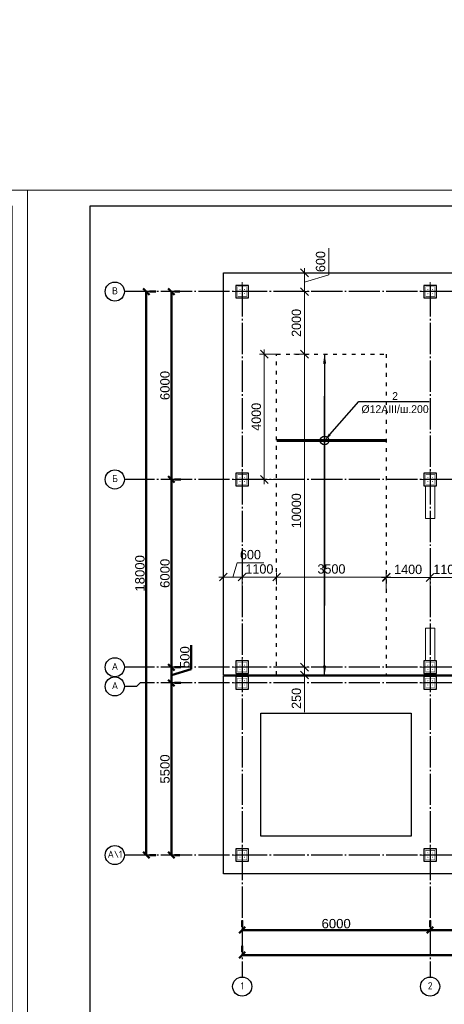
# Model space of a CAD drawing. Header units: millimetres. Extents: x -33345 to 4712671, y -3392 to 121473.
# Tile 96 of 256: x 594638 to 608195, y 60495 to 91948. Entities that reach past the tile are written whole.
import ezdxf
from ezdxf import colors
from ezdxf.entities.mleader import LeaderData, LeaderLine
from ezdxf.math import Vec2, Vec3

# ---------------------------------------------------------------- set-up
doc = ezdxf.new("R2010")
doc.units = ezdxf.units.MM
for name, pattern in [('ACAD_ISO03W100', [30, 12, -18]), ('CENTER2', [28.575, 19.05, -3.175, 3.175, -3.175]), ('ГОСТ 2.303 5', [24, 20, -1.5, 1, -1.5])]:
    doc.linetypes.add(name, pattern=pattern)
doc.layers.add('00-Axes', color=1, linetype='CENTER2')
doc.layers.add('A _razmer rtt', color=164, linetype='Continuous')
for name, color, linetype, lineweight in [('A _Devor rtt', 176, 'Continuous', 30), ('doors', 250, 'Continuous', 5), ('Lina', 7, 'Continuous', 20), ('КЖ Текст', 250, 'Continuous', 15)]:
    doc.layers.add(name, color=color, linetype=linetype, lineweight=lineweight)
doc.styles.add('GOST-2.304_Type-B_italic', font='GOST Common Italic.ttf')
doc.styles.add('ISO', font='isocpeui.ttf')
doc.styles.add('ISOCPEUR_1.00', font='isocpeui.ttf')
doc.styles.add('RUS text aehalf', font='aehalf.shx', dxfattribs={"width": 0.7, "oblique": 15})
doc.styles.get("Standard").update_dxf_attribs({"font": 'arial.ttf'})
doc.styles.add('X-U-RW-01$0$StyleROMANS', font='GOTHIC.TTF')
doc.dimstyles.new('A', dxfattribs={"dimtxt": 300, "dimasz": 150, "dimexe": 100, "dimexo": 100, "dimgap": 50, "dimtad": 1, "dimdec": 0, "dimzin": 9, "dimtxsty": 'GOST-2.304_Type-B_italic', "dimblk": 'ARCHTICK', "dimcen": 0, "dimdle": 100, "dimclrd": 256, "dimclre": 256, "dimclrt": 256, "dimadec": 0, "dimazin": 2, "dimtm": 1e-09, "dimtfac": 1, "dimtdec": 0, "dimtmove": 1, "dimatfit": 3, "dimfxl": 1, "dimtolj": 1, "dimlwd": -1, "dimlwe": -1, "dimarcsym": 1})
doc.dimstyles.new('ISO-25$0', dxfattribs={"dimtxt": 300, "dimasz": 200, "dimexe": 100, "dimexo": 300, "dimgap": 50, "dimtad": 1, "dimdec": 0, "dimtxsty": 'Standard', "dimblk": 'OBLIQUE', "dimcen": 250, "dimadec": 0, "dimazin": 0, "dimtfac": 1, "dimtdec": 0, "dimtmove": 0, "dimatfit": 3, "dimldrblk": 'OBLIQUE', "dimfxl": 1.25, "dimarcsym": 0})
doc.dimstyles.new('RUS м100', dxfattribs={"dimscale": 0, "dimtxt": 250, "dimasz": 100, "dimexe": 100, "dimexo": 0, "dimgap": 70, "dimtad": 1, "dimdec": 0, "dimdsep": 46, "dimtxsty": 'RUS text aehalf', "dimblk": 'OBLIQUE', "dimcen": 0.09, "dimdle": 100, "dimclrd": 256, "dimclre": 256, "dimclrt": 256, "dimadec": 1, "dimazin": 2, "dimtfac": 1, "dimtdec": 0, "dimtofl": 0, "dimtmove": 0, "dimatfit": 3, "dimldrblk": 'OBLIQUE', "dimfxl": 300, "dimtolj": 1, "dimtzin": 0, "dimlwd": -1, "dimlwe": -1, "dimarcsym": 0})

# ---------------------------------------------------------------- blocks, each defined once
blk = doc.blocks.new('awe4tD')
at = {"layer": 'Lina', "ltscale": 10}
blk.add_lwpolyline([(-44239015, 22734378), (-44314815, 22734378), (-44314815, 22776378), (-44239015, 22776378)], close=True, dxfattribs=at)
at = {"layer": 'Lina', "lineweight": 30, "ltscale": 10}
blk.add_lwpolyline([(-44239515, 22734878), (-44312815, 22734878), (-44312815, 22775878), (-44239515, 22775878)], close=True, dxfattribs=at)
blk = doc.blocks.new('_Oblique')
at = {"color": 0, "linetype": 'ByBlock', "lineweight": -2}
blk.add_line((-0.5, -0.5), (0.5, 0.5), dxfattribs=at)
blk = doc.blocks.new('*D266')
at = {"color": 0, "lineweight": -2, "transparency": 16777216}
for p, q in [((-17273, -4026), (-17273, -4226)), ((-11273, -4026), (-11273, -4226)), ((-17273, -4326), (-11273, -4326))]:
    blk.add_line(p, q, dxfattribs=at)
at = {"layer": 'Defpoints', "color": 0, "lineweight": 30, "transparency": 16777216}
for p in [(-17273, -4326), (-11273, -4326), (-11273, -4326)]:
    blk.add_point(p, dxfattribs=at)
at = {"color": 0, "lineweight": -2, "transparency": 16777216, "xscale": 200, "yscale": 200, "zscale": 200, "rotation": 180}
blk.add_blockref('_Oblique', (-17273, -4326), dxfattribs=at)
at = {"color": 0, "lineweight": -2, "transparency": 16777216, "xscale": 200, "yscale": 200, "zscale": 200}
blk.add_blockref('_Oblique', (-11273, -4326), dxfattribs=at)
at = {"color": 0, "lineweight": 0, "transparency": 16777216, "insert": (-14273, -4123), "char_height": 300, "attachment_point": 5}
blk.add_mtext('6000', dxfattribs=at)
blk = doc.blocks.new('*D267')
at = {"color": 0, "lineweight": -2, "transparency": 16777216}
for p, q in [((-11273, -4026), (-11273, -4226)), ((-5273, -4026), (-5273, -4226)), ((-11273, -4326), (-5273, -4326))]:
    blk.add_line(p, q, dxfattribs=at)
at = {"layer": 'Defpoints', "color": 0, "lineweight": 30, "transparency": 16777216}
for p in [(-11273, -4326), (-5273, -4326), (-5273, -4326)]:
    blk.add_point(p, dxfattribs=at)
at = {"color": 0, "lineweight": -2, "transparency": 16777216, "xscale": 200, "yscale": 200, "zscale": 200, "rotation": 180}
blk.add_blockref('_Oblique', (-11273, -4326), dxfattribs=at)
at = {"color": 0, "lineweight": -2, "transparency": 16777216, "xscale": 200, "yscale": 200, "zscale": 200}
blk.add_blockref('_Oblique', (-5273, -4326), dxfattribs=at)
at = {"color": 0, "lineweight": 0, "transparency": 16777216, "insert": (-8273, -4123), "char_height": 300, "attachment_point": 5}
blk.add_mtext('6000', dxfattribs=at)
blk = doc.blocks.new('*D276')
at = {"color": 0, "lineweight": -2, "transparency": 16777216}
for p, q in [((-17273, -4826), (-17273, -5026)), ((42127, -4826), (42127, -5026)), ((42127, -5126), (-17273, -5126))]:
    blk.add_line(p, q, dxfattribs=at)
at = {"layer": 'Defpoints', "color": 0, "lineweight": 30, "transparency": 16777216}
for p in [(-17273, -5126), (-17273, -5126), (42127, -5126)]:
    blk.add_point(p, dxfattribs=at)
at = {"color": 0, "lineweight": -2, "transparency": 16777216, "xscale": 200, "yscale": 200, "zscale": 200, "rotation": 180}
blk.add_blockref('_Oblique', (-17273, -5126), dxfattribs=at)
at = {"color": 0, "lineweight": -2, "transparency": 16777216, "xscale": 200, "yscale": 200, "zscale": 200}
blk.add_blockref('_Oblique', (42127, -5126), dxfattribs=at)
at = {"color": 0, "lineweight": 0, "transparency": 16777216, "insert": (12427, -4923), "char_height": 300, "attachment_point": 5}
blk.add_mtext('59400', dxfattribs=at)
blk = doc.blocks.new('*D277')
at = {"color": 0, "lineweight": -2, "transparency": 16777216}
for p, q in [((-19534, 4069), (-19534, 10069)), ((-19234, 10069), (-19434, 10069)), ((-19234, 4069), (-19434, 4069))]:
    blk.add_line(p, q, dxfattribs=at)
at = {"layer": 'Defpoints', "color": 0, "lineweight": 30, "transparency": 16777216}
for p in [(-19534, 10069), (-19534, 10069), (-19534, 4069)]:
    blk.add_point(p, dxfattribs=at)
at = {"color": 0, "lineweight": -2, "transparency": 16777216, "xscale": 200, "yscale": 200, "zscale": 200}
for p, rotation in [((-19534, 10069), 90), ((-19534, 4069), 270)]:
    blk.add_blockref('_Oblique', p, dxfattribs=dict(at, rotation=rotation))
at = {"color": 0, "lineweight": 0, "transparency": 16777216, "insert": (-19738, 7069), "char_height": 300, "attachment_point": 5, "rotation": 90}
blk.add_mtext('6000', dxfattribs=at)
blk = doc.blocks.new('*D280')
at = {"color": 0, "lineweight": -2, "transparency": 16777216}
for p, q in [((-19534, 10069), (-19534, 16069)), ((-19263, 16069), (-19434, 16069)), ((-19234, 10069), (-19434, 10069))]:
    blk.add_line(p, q, dxfattribs=at)
at = {"layer": 'Defpoints', "color": 0, "lineweight": 30, "transparency": 16777216}
for p in [(-19563, 16069), (-19534, 16069), (-19534, 10069)]:
    blk.add_point(p, dxfattribs=at)
at = {"color": 0, "lineweight": -2, "transparency": 16777216, "xscale": 200, "yscale": 200, "zscale": 200}
for p, rotation in [((-19534, 16069), 90), ((-19534, 10069), 270)]:
    blk.add_blockref('_Oblique', p, dxfattribs=dict(at, rotation=rotation))
at = {"color": 0, "lineweight": 0, "transparency": 16777216, "insert": (-19738, 13069), "char_height": 300, "attachment_point": 5, "rotation": 90}
blk.add_mtext('6000', dxfattribs=at)
blk = doc.blocks.new('*D278')
at = {"color": 0, "lineweight": -2, "transparency": 16777216}
for p, q in [((-20334, 16069), (-20334, -1931)), ((-20034, 16069), (-20234, 16069)), ((-20034, -1931), (-20234, -1931))]:
    blk.add_line(p, q, dxfattribs=at)
at = {"layer": 'Defpoints', "color": 0, "lineweight": 30, "transparency": 16777216}
for p in [(-20334, 16069), (-20334, -1931), (-20334, -1931)]:
    blk.add_point(p, dxfattribs=at)
at = {"color": 0, "lineweight": -2, "transparency": 16777216, "xscale": 200, "yscale": 200, "zscale": 200}
for p, rotation in [((-20334, 16069), 90), ((-20334, -1931), 270)]:
    blk.add_blockref('_Oblique', p, dxfattribs=dict(at, rotation=rotation))
at = {"color": 0, "lineweight": 0, "transparency": 16777216, "insert": (-20538, 7069), "char_height": 300, "attachment_point": 5, "rotation": 90}
blk.add_mtext('18000', dxfattribs=at)
blk = doc.blocks.new('*D281')
at = {"color": 0, "lineweight": -2, "transparency": 16777216}
for p, q in [((-19534, 3569), (-19534, -1931)), ((-19234, 3569), (-19434, 3569)), ((-19263, -1931), (-19434, -1931))]:
    blk.add_line(p, q, dxfattribs=at)
at = {"layer": 'Defpoints', "color": 0, "lineweight": 30, "transparency": 16777216}
for p in [(-19534, 3569), (-19563, -1931), (-19534, -1931)]:
    blk.add_point(p, dxfattribs=at)
at = {"color": 0, "lineweight": -2, "transparency": 16777216, "xscale": 200, "yscale": 200, "zscale": 200}
for p, rotation in [((-19534, 3569), 90), ((-19534, -1931), 270)]:
    blk.add_blockref('_Oblique', p, dxfattribs=dict(at, rotation=rotation))
at = {"color": 0, "lineweight": 0, "transparency": 16777216, "insert": (-19738, 819), "char_height": 300, "attachment_point": 5, "rotation": 90}
blk.add_mtext('5500', dxfattribs=at)
blk = doc.blocks.new('*D279')
at = {"color": 0, "lineweight": -2, "transparency": 16777216}
for p, q in [((-18899, 4010), (-18899, 4772)), ((-19533, 3569), (-19533, 4069)), ((-19533, 3819), (-18899, 4010)), ((-19233, 4069), (-19433, 4069)), ((-19234, 3569), (-19433, 3569))]:
    blk.add_line(p, q, dxfattribs=at)
at = {"layer": 'Defpoints', "color": 0, "lineweight": 30, "transparency": 16777216}
for p in [(-19533, 4069), (-19533, 4069), (-19534, 3569)]:
    blk.add_point(p, dxfattribs=at)
at = {"color": 0, "lineweight": -2, "transparency": 16777216, "xscale": 200, "yscale": 200, "zscale": 200}
for p, rotation in [((-19533, 4069), 90), ((-19533, 3569), 270)]:
    blk.add_blockref('_Oblique', p, dxfattribs=dict(at, rotation=rotation))
at = {"color": 0, "lineweight": 0, "transparency": 16777216, "insert": (-19102, 4391), "char_height": 300, "attachment_point": 5, "rotation": 90}
blk.add_mtext('500', dxfattribs=at)
blk = doc.blocks.new('column')
at = {"lineweight": 0}
for points in [[(-68, 56, -1), (-68, 86, -1)], [(68, 56, 1), (68, 86, 1)], [(-68, -56, 1), (-68, -86, 1)], [(68, -56, -1), (68, -86, -1)]]:
    blk.add_hatch(color=0, dxfattribs=at).paths.add_polyline_path(points)
at = {"color": 0, "lineweight": 0}
for p, q in [((0, 300), (0, -300)), ((300, 0), (-300, 0))]:
    blk.add_line(p, q, dxfattribs=at)
at = {"lineweight": 30}
blk.add_lwpolyline([(-200, 200), (200, 200), (200, -200), (-200, -200)], close=True, dxfattribs=at)
at = {"color": 0, "lineweight": 0, "const_width": 15}
blk.add_lwpolyline([(150, -150), (150, 150), (-150, 150), (-150, -150)], close=True, dxfattribs=at)
blk = doc.blocks.new('*D1985')
at = {"layer": 'Defpoints', "color": 0, "ltscale": 10, "transparency": 16777216}
for p in [(601742, 74143), (601142, 73517), (601742, 73517)]:
    blk.add_point(p, dxfattribs=at)
at = {"layer": 'doors', "ltscale": 10, "transparency": 16777216}
for p, q in [((601442, 74143), (601579, 74600)), ((601579, 74600), (602432, 74600)), ((601142, 73517), (601142, 74293)), ((601742, 73517), (601742, 74293)), ((600992, 74143), (601892, 74143))]:
    blk.add_line(p, q, dxfattribs=at)
at = {"layer": 'doors', "ltscale": 10, "transparency": 16777216, "xscale": 250, "yscale": 250, "zscale": 250, "rotation": 180}
blk.add_blockref('_Oblique', (601142, 74143), dxfattribs=at)
at = {"layer": 'doors', "ltscale": 10, "transparency": 16777216, "xscale": 250, "yscale": 250, "zscale": 250}
blk.add_blockref('_Oblique', (601742, 74143), dxfattribs=at)
at = {"layer": 'doors', "ltscale": 10, "transparency": 16777216, "insert": (602006, 74858), "char_height": 300, "attachment_point": 5, "style": 'X-U-RW-01$0$StyleROMANS'}
blk.add_mtext('\\A1;600', dxfattribs=at)
blk = doc.blocks.new('_ArchTick')
at = {"color": 0, "linetype": 'ByBlock', "const_width": 0.15}
blk.add_lwpolyline([(-0.5, -0.5), (0.5, 0.5)], dxfattribs=at)
blk = doc.blocks.new('*D1986')
at = {"layer": 'Defpoints', "color": 0, "ltscale": 10, "transparency": 16777216}
for p in [(603672, 71262), (603731, 71262), (603672, 71012)]:
    blk.add_point(p, dxfattribs=at)
at = {"layer": 'doors', "ltscale": 10, "transparency": 16777216}
for p, q in [((603731, 70862), (603731, 71412)), ((603672, 71262), (603881, 71262)), ((603672, 71012), (603881, 71012)), ((603731, 69832), (603731, 71012))]:
    blk.add_line(p, q, dxfattribs=at)
at = {"layer": 'doors', "ltscale": 10, "transparency": 16777216, "xscale": 250, "yscale": 250, "zscale": 250}
for p, rotation in [((603731, 71262), 90), ((603731, 71012), 270)]:
    blk.add_blockref('_Oblique', p, dxfattribs=dict(at, rotation=rotation))
at = {"layer": 'doors', "ltscale": 10, "transparency": 16777216, "insert": (603473, 70267), "char_height": 300, "attachment_point": 5, "rotation": 90, "style": 'X-U-RW-01$0$StyleROMANS'}
blk.add_mtext('\\A1;250', dxfattribs=at)
blk = doc.blocks.new('*D1987')
at = {"layer": 'Defpoints', "color": 0, "ltscale": 10, "transparency": 16777216}
for p in [(603390, 81262), (603731, 81262), (603672, 71262)]:
    blk.add_point(p, dxfattribs=at)
at = {"layer": 'doors', "ltscale": 10, "transparency": 16777216}
for p, q in [((603390, 81262), (603881, 81262)), ((603731, 71112), (603731, 81412)), ((603672, 71262), (603881, 71262))]:
    blk.add_line(p, q, dxfattribs=at)
at = {"layer": 'doors', "ltscale": 10, "transparency": 16777216, "xscale": 250, "yscale": 250, "zscale": 250}
for p, rotation in [((603731, 81262), 90), ((603731, 71262), 270)]:
    blk.add_blockref('_Oblique', p, dxfattribs=dict(at, rotation=rotation))
at = {"layer": 'doors', "ltscale": 10, "transparency": 16777216, "insert": (603473, 76262), "char_height": 300, "attachment_point": 5, "rotation": 90, "style": 'X-U-RW-01$0$StyleROMANS'}
blk.add_mtext('\\A1;10000', dxfattribs=at)
blk = doc.blocks.new('*D1988')
at = {"layer": 'Defpoints', "color": 0, "ltscale": 10, "transparency": 16777216}
for p in [(603473, 83262), (603731, 83262), (603390, 81262)]:
    blk.add_point(p, dxfattribs=at)
at = {"layer": 'doors', "ltscale": 10, "transparency": 16777216}
for p, q in [((603731, 81112), (603731, 83412)), ((603473, 83262), (603881, 83262)), ((603390, 81262), (603881, 81262))]:
    blk.add_line(p, q, dxfattribs=at)
at = {"layer": 'doors', "ltscale": 10, "transparency": 16777216, "xscale": 250, "yscale": 250, "zscale": 250}
for p, rotation in [((603731, 83262), 90), ((603731, 81262), 270)]:
    blk.add_blockref('_Oblique', p, dxfattribs=dict(at, rotation=rotation))
at = {"layer": 'doors', "ltscale": 10, "transparency": 16777216, "insert": (603473, 82262), "char_height": 300, "attachment_point": 5, "rotation": 90, "style": 'X-U-RW-01$0$StyleROMANS'}
blk.add_mtext('\\A1;2000', dxfattribs=at)
blk = doc.blocks.new('*D3217')
at = {"layer": 'Defpoints', "color": 0, "ltscale": 100, "transparency": 16777216}
for p in [(603514, 83862), (603731, 83862), (603473, 83262)]:
    blk.add_point(p, dxfattribs=at)
at = {"layer": 'doors', "ltscale": 100, "transparency": 16777216}
for p, q in [((604504, 83794), (604504, 84647)), ((603731, 83112), (603731, 84012)), ((603514, 83862), (603881, 83862)), ((603731, 83562), (604504, 83794)), ((603473, 83262), (603881, 83262))]:
    blk.add_line(p, q, dxfattribs=at)
at = {"layer": 'doors', "ltscale": 100, "transparency": 16777216, "xscale": 250, "yscale": 250, "zscale": 250}
for p, rotation in [((603731, 83862), 90), ((603731, 83262), 270)]:
    blk.add_blockref('_Oblique', p, dxfattribs=dict(at, rotation=rotation))
at = {"layer": 'doors', "lineweight": 13, "ltscale": 100, "transparency": 16777216, "insert": (604246, 84220), "char_height": 300, "attachment_point": 5, "rotation": 90, "style": 'X-U-RW-01$0$StyleROMANS'}
blk.add_mtext('\\A1;600', dxfattribs=at)
blk = doc.blocks.new('*D1989')
at = {"layer": 'Defpoints', "color": 0, "ltscale": 100, "transparency": 16777216}
for p in [(602842, 74143), (602842, 73905), (601742, 73517)]:
    blk.add_point(p, dxfattribs=at)
at = {"layer": 'doors', "ltscale": 100, "transparency": 16777216}
for p, q in [((601742, 73517), (601742, 74293)), ((602842, 73905), (602842, 74293)), ((601592, 74143), (602992, 74143))]:
    blk.add_line(p, q, dxfattribs=at)
at = {"layer": 'doors', "ltscale": 100, "transparency": 16777216, "xscale": 250, "yscale": 250, "zscale": 250, "rotation": 180}
blk.add_blockref('_Oblique', (601742, 74143), dxfattribs=at)
at = {"layer": 'doors', "ltscale": 100, "transparency": 16777216, "xscale": 250, "yscale": 250, "zscale": 250}
blk.add_blockref('_Oblique', (602842, 74143), dxfattribs=at)
at = {"layer": 'doors', "lineweight": 13, "ltscale": 100, "transparency": 16777216, "insert": (602292, 74400), "char_height": 300, "attachment_point": 5, "style": 'X-U-RW-01$0$StyleROMANS'}
blk.add_mtext('\\A1;1100', dxfattribs=at)
blk = doc.blocks.new('*D3218')
at = {"layer": 'Defpoints', "color": 0, "ltscale": 10, "transparency": 16777216}
for p in [(602449, 81262), (602842, 81262), (602842, 77262)]:
    blk.add_point(p, dxfattribs=at)
at = {"layer": 'doors', "ltscale": 10, "transparency": 16777216}
for p, q in [((602842, 81262), (602299, 81262)), ((602449, 77112), (602449, 81412)), ((602842, 77262), (602299, 77262))]:
    blk.add_line(p, q, dxfattribs=at)
at = {"layer": 'doors', "ltscale": 10, "transparency": 16777216, "xscale": 250, "yscale": 250, "zscale": 250}
for p, rotation in [((602449, 81262), 90), ((602449, 77262), 270)]:
    blk.add_blockref('_Oblique', p, dxfattribs=dict(at, rotation=rotation))
at = {"layer": 'doors', "ltscale": 10, "transparency": 16777216, "insert": (602192, 79262), "char_height": 300, "attachment_point": 5, "rotation": 90, "style": 'X-U-RW-01$0$StyleROMANS'}
blk.add_mtext('\\A1;4000', dxfattribs=at)
blk = doc.blocks.new('*D3219')
at = {"layer": 'Defpoints', "color": 0, "ltscale": 100, "transparency": 16777216}
for p in [(606342, 74143), (602842, 73905), (606342, 73741)]:
    blk.add_point(p, dxfattribs=at)
at = {"layer": 'doors', "ltscale": 100, "transparency": 16777216}
for p, q in [((602842, 73905), (602842, 74293)), ((606342, 73741), (606342, 74293)), ((602692, 74143), (606492, 74143))]:
    blk.add_line(p, q, dxfattribs=at)
at = {"layer": 'doors', "ltscale": 100, "transparency": 16777216, "xscale": 250, "yscale": 250, "zscale": 250, "rotation": 180}
blk.add_blockref('_Oblique', (602842, 74143), dxfattribs=at)
at = {"layer": 'doors', "ltscale": 100, "transparency": 16777216, "xscale": 250, "yscale": 250, "zscale": 250}
blk.add_blockref('_Oblique', (606342, 74143), dxfattribs=at)
at = {"layer": 'doors', "lineweight": 13, "ltscale": 100, "transparency": 16777216, "insert": (604592, 74400), "char_height": 300, "attachment_point": 5, "style": 'X-U-RW-01$0$StyleROMANS'}
blk.add_mtext('\\A1;3500', dxfattribs=at)
blk = doc.blocks.new('*D3220')
at = {"layer": 'Defpoints', "color": 0, "ltscale": 100, "transparency": 16777216}
for p in [(607741, 74128), (606342, 73741), (607741, 73860)]:
    blk.add_point(p, dxfattribs=at)
at = {"layer": 'doors', "ltscale": 100, "transparency": 16777216}
for p, q in [((606342, 73741), (606342, 74278)), ((607741, 73860), (607741, 74278)), ((606192, 74128), (607891, 74128))]:
    blk.add_line(p, q, dxfattribs=at)
at = {"layer": 'doors', "ltscale": 100, "transparency": 16777216, "xscale": 250, "yscale": 250, "zscale": 250, "rotation": 180}
blk.add_blockref('_Oblique', (606342, 74128), dxfattribs=at)
at = {"layer": 'doors', "ltscale": 100, "transparency": 16777216, "xscale": 250, "yscale": 250, "zscale": 250}
blk.add_blockref('_Oblique', (607741, 74128), dxfattribs=at)
at = {"layer": 'doors', "lineweight": 13, "ltscale": 100, "transparency": 16777216, "insert": (607041, 74386), "char_height": 300, "attachment_point": 5, "style": 'X-U-RW-01$0$StyleROMANS'}
blk.add_mtext('\\A1;1400', dxfattribs=at)
blk = doc.blocks.new('*D1706')
at = {"layer": 'Defpoints', "color": 0, "ltscale": 100, "transparency": 16777216}
for p in [(608841, 74128), (607741, 73860), (608841, 73696)]:
    blk.add_point(p, dxfattribs=at)
at = {"layer": 'doors', "ltscale": 100, "transparency": 16777216}
for p, q in [((607741, 73860), (607741, 74278)), ((608841, 73696), (608841, 74278)), ((607591, 74128), (608991, 74128))]:
    blk.add_line(p, q, dxfattribs=at)
at = {"layer": 'doors', "ltscale": 100, "transparency": 16777216, "xscale": 250, "yscale": 250, "zscale": 250, "rotation": 180}
blk.add_blockref('_Oblique', (607741, 74128), dxfattribs=at)
at = {"layer": 'doors', "ltscale": 100, "transparency": 16777216, "xscale": 250, "yscale": 250, "zscale": 250}
blk.add_blockref('_Oblique', (608841, 74128), dxfattribs=at)
at = {"layer": 'doors', "lineweight": 13, "ltscale": 100, "transparency": 16777216, "insert": (608291, 74386), "char_height": 300, "attachment_point": 5, "style": 'X-U-RW-01$0$StyleROMANS'}
blk.add_mtext('\\A1;1100', dxfattribs=at)
blk = doc.blocks.new('gfffggfsre')
at = {"layer": '00-Axes', "color": 251, "linetype": 'ГОСТ 2.303 5', "ltscale": 50, "true_color": 0x636466}
for points in [[(42327, 16069.4), (-21034.5, 16069.4)], [(-17273, 16269.4), (-17273, -5825.8)], [(-11273, 16269.4), (-11273, -5825.8)], [(42327, 10069.4), (-21034.5, 10069.4)], [(42327, 4069.4), (-21034.5, 4069.4)], [(42327, 3569.4), (-20533.9, 3569.4), (-20643.6, 3457.5), (-21034.5, 3457.5)], [(42327, -1930.6), (-21034.5, -1930.6)]]:
    blk.add_lwpolyline(points, dxfattribs=at)
at = {"layer": '00-Axes', "color": 219, "linetype": 'ByBlock', "ltscale": 100, "true_color": 0x642165}
for centre in [(-21340.4, 16069.4), (-21340.4, 10069.4), (-21340.4, 4069.4), (-21340.4, 3457.5), (-21340.4, -1930.6), (-17273, -6131.8), (-11273, -6131.8)]:
    blk.add_circle(centre, 306, dxfattribs=at)
at = {"layer": '00-Axes', "color": 219, "linetype": 'ByBlock', "ltscale": 100, "true_color": 0x642165, "char_height": 226.059, "attachment_point": 1, "style": 'ISOCPEUR_1.00'}
for s, insert in [('\\pxqc;{\\fISOCPEUR|b0|i0|c204|p34;В}', (-21721.6, 16209.2)), ('\\pxqc;{\\fISOCPEUR|b0|i0|c204|p34;Б}', (-21721.6, 10209.2)), ('\\pxqc;{\\fISOCPEUR|b0|i0|c204|p34;А}', (-21721.6, 4209.2)), ('\\pxqc;{\\fISOCPEUR|b0|i0|c204|p34;А}', (-21721.6, 3597.3)), ('\\pxqc;{\\fISOCPEUR|b0|i0|c204|p34;А\\\\1}', (-21721.6, -1790.8)), ('\\pxqc;{\\fISOCPEUR|b0|i0|c204|p34;1}', (-17654.2, -5991.9)), ('\\pxqc;{\\fISOCPEUR|b0|i0|c204|p34;2}', (-11654.2, -5991.9))]:
    blk.add_mtext_dynamic_manual_height_columns(s, width=772.479, gutter_width=706.4, heights=[0], dxfattribs=dict(at, insert=insert))
at = {"color": 18, "lineweight": 0, "true_color": 0x000000}
for base, p1, p2, picture, middle in [((-20334.5, -1930.6), (-20334.5, 16069.4), (-20334.5, -1930.6), '*D278', (-20537.6, 7069.4)), ((-19534.5, 10069.4), (-19534.5, 4069.4), (-19534.5, 10069.4), '*D277', (-19737.6, 7069.4)), ((-19534.5, -1930.6), (-19534.5, 3569.4), (-19563.2, -1930.6), '*D281', (-19737.6, 819.4))]:
    dim = blk.add_linear_dim(base=base, p1=p1, p2=p2, angle=90, dimstyle='ISO-25$0', dxfattribs=at)
    dim.commit()
    dim.dimension.update_dxf_attribs({"geometry": picture, "text_midpoint": middle})
for base, p1, p2, picture, middle in [((-19534.5, 16069.4), (-19534.5, 10069.4), (-19563.2, 16069.4), '*D280', (-19737.6, 13069.4)), ((-19533.2, 4069.4), (-19534.5, 3569.4), (-19533.2, 4069.4), '*D279', (-19101.9, 4059.8))]:
    dim = blk.add_linear_dim(base=base, p1=p1, p2=p2, angle=90, dimstyle='ISO-25$0', override={"dimtmove": 1}, dxfattribs=at)
    dim.commit()
    dim.dimension.update_dxf_attribs({"geometry": picture, "text_midpoint": middle})
for base, p1, p2, picture, middle in [((-11273, -4325.8), (-17273, -4325.8), (-11273, -4325.8), '*D266', (-14273, -4122.6)), ((-5273, -4325.8), (-11273, -4325.8), (-5273, -4325.8), '*D267', (-8273, -4122.6)), ((-17273, -5125.8), (42127, -5125.8), (-17273, -5125.8), '*D276', (12427, -4922.6))]:
    dim = blk.add_linear_dim(base=base, p1=p1, p2=p2, dimstyle='ISO-25$0', dxfattribs=at)
    dim.commit()
    dim.dimension.update_dxf_attribs({"geometry": picture, "text_midpoint": middle})

msp = doc.modelspace()

# ---------------------------------------------------------------- linework, layer by layer
at = {"color": 5, "lineweight": 30, "ltscale": 10}
for points in [[(601142.185, 71011.959), (601142.185, 83861.959), (661742.185, 83861.959), (661742.185, 71011.959)], [(601142.185, 70991.959), (620342.185, 70991.959), (620342.185, 68061.959), (620342.185, 68061.959), (620342.185, 64661.959), (601142.185, 64661.959)], [(602342.185, 69791.959), (607142.185, 69791.959), (607142.185, 65861.959), (602342.185, 65861.959)]]:
    msp.add_lwpolyline(points, close=True, dxfattribs=at)
at = {"color": 5, "linetype": 'ACAD_ISO03W100', "lineweight": 30, "ltscale": 10}
msp.add_lwpolyline([(602841.824, 81261.959), (606341.587, 81261.959), (606341.587, 71011.959), (602841.824, 71011.959)], close=True, dxfattribs=at)
at = {"color": 244, "true_color": 0x991b1e, "const_width": 100}
msp.add_lwpolyline([(606341.587, 78504.894), (602841.823, 78504.894)], dxfattribs=at)
msp.add_circle((604373.094, 78504.894), 140)
at = {"layer": 'A _Devor rtt', "color": 192, "lineweight": 13, "ltscale": 10}
for points in [[(607892.185, 76011.959), (607892.185, 77061.959), (607592.185, 77061.959), (607592.185, 76011.959)], [(607592.185, 72511.959), (607592.185, 71461.959), (607892.185, 71461.959), (607892.185, 72511.959)]]:
    msp.add_lwpolyline(points, close=True, dxfattribs=at)

# ---------------------------------------------------------------- block references
for p in [(44833903.28, -22689876.566), (44909703.28, -22689876.566)]:
    msp.add_blockref('awe4tD', p)
at = {"color": 244, "lineweight": 50, "true_color": 0x991b1e}
msp.add_blockref('gfffggfsre', (619015.221, 67192.552), dxfattribs=at)
at = {"xscale": -1, "rotation": 270}
for p in [(601742.185, 83261.959), (607742.185, 83261.959), (601742.185, 77261.959), (607742.185, 77261.959), (601742.185, 71261.959), (607742.185, 71261.959), (601742.185, 70761.959), (607742.185, 70761.959), (601742.185, 65261.959), (607742.185, 65261.959)]:
    msp.add_blockref('column', p, dxfattribs=at)

# ---------------------------------------------------------------- texts
at = {"insert": (351439.431, 62275.551), "char_height": 500, "width": 9875.6458, "attachment_point": 1, "style": 'ISO'}
msp.add_mtext('\\pi4343.31532;{\\LА-А\\P\\pi0;Армирование приямка. M 1:20}', dxfattribs=at)
at = {"layer": 'A _razmer rtt', "insert": (440751.825, 74306.708), "char_height": 300, "width": 2125.65341, "attachment_point": 1, "style": 'X-U-RW-01$0$StyleROMANS'}
msp.add_mtext('\\pi787.25852;X-1\\P\\pi400.23201;шаг 400', dxfattribs=at)
at = {"layer": 'КЖ Текст', "color": 0, "char_height": 350, "width": 7453.30724, "attachment_point": 5, "style": 'X-U-RW-01$0$StyleROMANS'}
for insert in [(514416.149, 69272.497), (590216.149, 69272.497)]:
    msp.add_mtext('\\pi-687.015,l700,t700;1.^IДанный лист читать совместно с л. \\P2.^IВязку поперечных стержней (хомутов) во всех пересечениях с рабочей арматурой проводить отожжённой стальной проволокой диаметром 0.8-1.2мм. \\P3.^IКонцы поперечных стержней (хомутов) заводить в тело бетона на длину не менее 50мм.\\P4.^IКонцы продольных стержней заанкеровать в торцевые колонны на длину 40d (d-длина арматурного стержня).\\P5.^IМарка стали для арматуры АIII и АI должно быть 25Г2С или 35ГС по ГОСТ 14098-91\\P{\\A1;\\C256;6.^IПосле распалубливания боковые и верхние поверхности фундамента, соприкасающиеся с грунтом, обклеить полиизолом выступающими снизу фундамента. }', dxfattribs=dict(at, insert=insert))

# ---------------------------------------------------------------- dimensions: what is measured, and where the dimension line sits
at = {"layer": 'doors', "color": 0, "lineweight": 13, "ltscale": 100}
dim = msp.add_linear_dim(base=(603730.879, 83861.959), p1=(603473.334, 83261.959), p2=(603514.238, 83861.959), angle=90, dimstyle='RUS м100', override={"dimscale": 1, "dimtxt": 300, "dimasz": 250, "dimexe": 150, "dimgap": 100, "dimtxsty": 'X-U-RW-01$0$StyleROMANS', "dimdle": 150, "dimtmove": 1}, dxfattribs=at)
dim.commit()
dim.dimension.update_dxf_attribs({"geometry": '*D3217', "text_midpoint": (604245.971, 83893.751)})
at = {"layer": 'doors', "ltscale": 10}
for base, p1, p2, picture, middle in [((603730.879, 83261.959), (603389.882, 81261.959), (603473.334, 83261.959), '*D1988', (603473.334, 82261.959)), ((602449.276, 81261.959), (602841.824, 77261.959), (602841.824, 81261.959), '*D3218', (602191.731, 79261.959)), ((603730.879, 81261.959), (603671.897, 71261.959), (603389.882, 81261.959), '*D1987', (603473.334, 76261.959))]:
    dim = msp.add_linear_dim(base=base, p1=p1, p2=p2, angle=90, dimstyle='RUS м100', override={"dimscale": 1, "dimtxt": 300, "dimasz": 250, "dimexe": 150, "dimgap": 100, "dimtxsty": 'X-U-RW-01$0$StyleROMANS', "dimdle": 150, "dimtmove": 1}, dxfattribs=at)
    dim.commit()
    dim.dimension.update_dxf_attribs({"geometry": picture, "text_midpoint": middle})
dim = msp.add_linear_dim(base=(601742.185, 74142.809), p1=(601142.185, 73516.768), p2=(601742.185, 73516.768), dimstyle='RUS м100', override={"dimscale": 1, "dimtxt": 300, "dimasz": 250, "dimexe": 150, "dimgap": 100, "dimtxsty": 'X-U-RW-01$0$StyleROMANS', "dimdle": 150, "dimtmove": 1}, dxfattribs=at)
dim.commit()
dim.dimension.update_dxf_attribs({"geometry": '*D1985', "text_midpoint": (601679.449, 74857.901)})
at = {"layer": 'doors', "color": 0, "lineweight": 13, "ltscale": 100}
for base, p1, p2, picture, middle in [((602841.824, 74142.809), (601742.185, 73516.768), (602841.824, 73905.494), '*D1989', (602292.004, 74400.355)), ((606341.587, 74142.809), (602841.824, 73905.494), (606341.587, 73741.364), '*D3219', (604591.705, 74400.355)), ((607741.185, 74128.269), (606341.587, 73741.364), (607741.185, 73859.965), '*D3220', (607041.386, 74385.815)), ((608840.824, 74128.269), (607741.185, 73859.965), (608840.824, 73695.845), '*D1706', (608291.004, 74385.815))]:
    dim = msp.add_linear_dim(base=base, p1=p1, p2=p2, dimstyle='RUS м100', override={"dimscale": 1, "dimtxt": 300, "dimasz": 250, "dimexe": 150, "dimgap": 100, "dimtxsty": 'X-U-RW-01$0$StyleROMANS', "dimdle": 150, "dimtmove": 1}, dxfattribs=at)
    dim.commit()
    dim.dimension.update_dxf_attribs({"geometry": picture, "text_midpoint": middle})
at = {"layer": 'doors', "ltscale": 10}
dim = msp.add_linear_dim(base=(603730.879, 71261.959), p1=(603671.897, 71011.959), p2=(603671.897, 71261.959), angle=90, dimstyle='RUS м100', override={"dimscale": 1, "dimtxt": 300, "dimasz": 250, "dimexe": 150, "dimgap": 100, "dimtxsty": 'X-U-RW-01$0$StyleROMANS', "dimdle": 150, "dimtmove": 1}, dxfattribs=at)
dim.commit()
dim.dimension.update_dxf_attribs({"geometry": '*D1986', "text_midpoint": (603728.177, 70266.76), "dimtype": 160})

# ---------------------------------------------------------------- leaders
for points in [[(604373.094, 81261.959), (604373.093, 73238.962)], [(604373.101, 71011.959), (604373.095, 79922.038)]]:
    msp.add_leader(points, dimstyle='A', override={"dimasz": 300, "dimtad": 0})
at = {"lineweight": 25, "ltscale": 100}
ml = msp.add_multileader_mtext('Standard', dxfattribs=at)
ml.set_content('2\\P%%C12AIII/ш.200', color=256, style='X-U-RW-01$0$StyleROMANS')
ml.set_leader_properties()
ml.build(insert=Vec2(0, 0))
ml.multileader.update_dxf_attribs({"text_left_attachment_type": 6, "text_right_attachment_type": 6, "dogleg_length": 0.36, "arrow_head_size": 250})
ctx = ml.context
ctx.base_point, ctx.char_height, ctx.arrow_head_size, ctx.plane_origin = Vec3(605467.657, 79748.749), 250, 250, Vec3(608085.533, 78004.075)
ctx.left_attachment, ctx.right_attachment, ctx.text_align_type = 6, 6, 1
notes = []
notes.append((ctx, [(1, (1, 1, 0), (605467.297, 79748.749), (1, 0), 0.36, [(0, [(604373.094, 78504.894)], 0, [])])]))
ctx.mtext.insert, ctx.mtext.defined_height, ctx.mtext.alignment, ctx.mtext.flow_direction = Vec3(606623.294, 80048.749), 460.074, 2, 5
for ctx, leaders in notes:
    for number, flags, end, landing, length, lines in leaders:
        leader = LeaderData()
        leader.index, (leader.has_last_leader_line, leader.has_dogleg_vector, leader.attachment_direction) = number, flags
        leader.last_leader_point, leader.dogleg_vector, leader.dogleg_length = Vec3(end), Vec3(landing), length
        for number, points, colour, breaks in lines:
            line = LeaderLine()
            line.index, line.vertices, line.color, line.breaks = number, Vec3.list(points), colors.encode_raw_color(colour), breaks
            leader.lines.append(line)
        ctx.leaders.append(leader)

doc.saveas('drawing.dxf')
